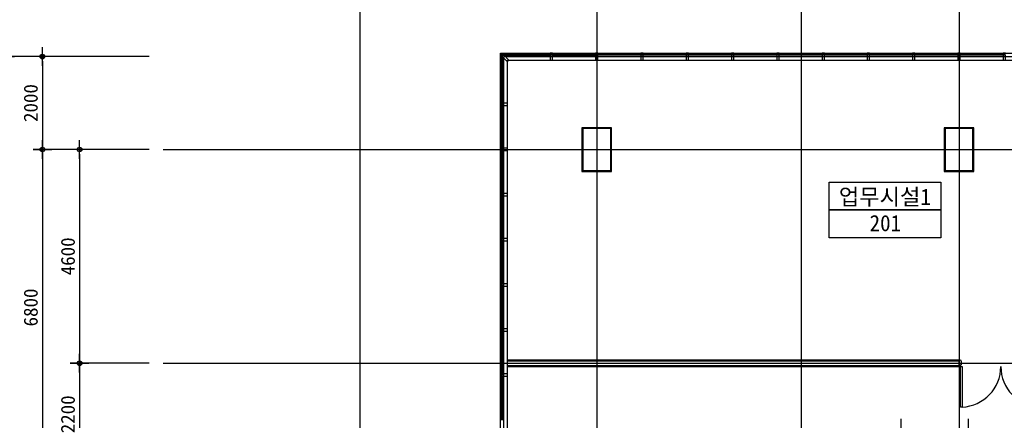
# Model space of a CAD drawing. Header units: millimetres. Extents: x 3837671 to 3921771, y -5256172 to -5196772.
# Tile 7 of 13: x 3850210 to 3871409, y -5227942 to -5219319. Entities that reach past the tile are written whole.
import ezdxf
from ezdxf.enums import TextEntityAlignment as Align

# ---------------------------------------------------------------- set-up
doc = ezdxf.new("R2010")
doc.units = ezdxf.units.MM
doc.header["$MEASUREMENT"] = 0
doc.linetypes.add('CEN', pattern=[66, 60, -2, 2, -2])
doc.layers.get('DEFPOINTS').update_dxf_attribs({"linetype": 'CONTINUOUS'})
for name, color, linetype in [('CEN', 13, 'CEN'), ('DIM', 7, 'CONTINUOUS'), ('DO', 7, 'CONTINUOUS'), ('door', 4, 'CONTINUOUS'), ('FIN', 6, 'CONTINUOUS'), ('RBO', 1, 'CONTINUOUS'), ('TE2', 2, 'CONTINUOUS'), ('WA1', 2, 'CONTINUOUS'), ('WA3', 7, 'CONTINUOUS'), ('WIN1', 4, 'CONTINUOUS'), ('WIN2', 9, 'CONTINUOUS')]:
    doc.layers.add(name, color=color, linetype=linetype)
doc.styles.add('HY울릉도 L', font='txt')
doc.styles.add('SDP-S', font='txt')
doc.styles.add('돋움체', font='txt')
doc.dimstyles.new('SMDI-3', dxfattribs={"dimtxt": 3, "dimasz": 1, "dimexe": 2, "dimexo": 3, "dimgap": 1, "dimtad": 1, "dimdsep": 46, "dimtxsty": 'HY울릉도 L', "dimblk": 'Z_DOT', "dimcen": 2.5, "dimdle": 1.5, "dimclrd": 1, "dimclre": 1, "dimclrt": 2, "dimadec": 0, "dimazin": 0, "dimtfac": 1, "dimtix": 1, "dimtmove": 2, "dimatfit": 3, "dimldrblk": 'Z_DOT', "dimfxl": 0, "dimtvp": 1, "dimtolj": 1, "dimtzin": 0, "dimarcsym": 0})

# ---------------------------------------------------------------- blocks, each defined once
blk = doc.blocks.new('D_1800(148)')
at = {"layer": 'DO'}
for points in [[(105219, -2071763), (105219, -2071831), (105204, -2071831), (105204, -2071871), (105174, -2071871), (105174, -2071723), (105204, -2071723), (105219, -2071763)], [(106929, -2071763), (106929, -2071831), (106944, -2071831), (106944, -2071871), (106974, -2071871), (106974, -2071723), (106944, -2071723), (106929, -2071763)]]:
    blk.add_lwpolyline(points, dxfattribs=at)
for points in [[(105204, -2071871), (105239, -2071871), (105239, -2072741), (105204, -2072741)], [(106944, -2071871), (106909, -2071871), (106909, -2072741), (106944, -2072741)]]:
    blk.add_lwpolyline(points, close=True, dxfattribs=at)
for centre, start, end in [((105204, -2071871), 272.3056, 0), ((106944, -2071871), 180, 267.6944)]:
    blk.add_arc(centre, 870, start, end, dxfattribs=at)
blk = doc.blocks.new('CW-1')
at = {"layer": 'door'}
for points in [[(704860, -1026992), (704879, -1026992), (704879, -1026980), (704829, -1026980), (704829, -1026992), (704848, -1026992)], [(704848, -1027028), (704829, -1027028), (704829, -1027130), (704879, -1027130), (704879, -1027028), (704860, -1027028)], [(704848, -1026992), (704848, -1027028)], [(704860, -1026992), (704860, -1027028)]]:
    blk.add_lwpolyline(points, dxfattribs=at)
blk = doc.blocks.new('Z_DOT')
at = {"layer": 'DIM', "color": 1, "ltscale": 3}
for p, q in [((-2, 0), (2, 0)), ((0, -2), (0, 2))]:
    blk.add_line(p, q, dxfattribs=at)
for radius in [0.5, 0.25]:
    blk.add_circle((0, 0), radius, dxfattribs=at)
blk = doc.blocks.new('*D25')
at = {"layer": 'DEFPOINTS', "color": 0, "ltscale": 3, "transparency": 16777216}
for p in [(3849899, -5220113), (3853299, -5220113), (3853299, -5243313)]:
    blk.add_point(p, dxfattribs=at)
at = {"layer": 'DIM', "color": 1, "lineweight": -2, "ltscale": 3, "transparency": 16777216}
for p, q in [((3852999, -5220113), (3849699, -5220113)), ((3849899, -5243213), (3849899, -5220213)), ((3852999, -5243313), (3849699, -5243313))]:
    blk.add_line(p, q, dxfattribs=at)
at = {"layer": 'DIM', "color": 1, "lineweight": -2, "ltscale": 3, "transparency": 16777216, "xscale": 100, "yscale": 100, "zscale": 100}
for p, rotation in [((3849899, -5220113), 90), ((3849899, -5243313), 270)]:
    blk.add_blockref('Z_DOT', p, dxfattribs=dict(at, rotation=rotation))
at = {"layer": 'DIM', "color": 2, "ltscale": 3, "transparency": 16777216, "insert": (3849649, -5231713), "char_height": 300, "attachment_point": 5, "rotation": 90, "style": 'SDP-S'}
blk.add_mtext('\\A1;23200', dxfattribs=at)
blk = doc.blocks.new('*D26')
at = {"layer": 'DEFPOINTS', "color": 0, "ltscale": 3, "transparency": 16777216}
for p in [(3853299, -5210763), (3849899, -5220113), (3853299, -5220113)]:
    blk.add_point(p, dxfattribs=at)
at = {"layer": 'DIM', "color": 1, "lineweight": -2, "ltscale": 3, "transparency": 16777216}
for p, q in [((3852999, -5210763), (3849699, -5210763)), ((3849899, -5210863), (3849899, -5220013)), ((3852999, -5220113), (3849699, -5220113))]:
    blk.add_line(p, q, dxfattribs=at)
at = {"layer": 'DIM', "color": 1, "lineweight": -2, "ltscale": 3, "transparency": 16777216, "xscale": 100, "yscale": 100, "zscale": 100}
for p, rotation in [((3849899, -5210763), 90), ((3849899, -5220113), 270)]:
    blk.add_blockref('Z_DOT', p, dxfattribs=dict(at, rotation=rotation))
at = {"layer": 'DIM', "color": 2, "ltscale": 3, "transparency": 16777216, "insert": (3849649, -5215438), "char_height": 300, "attachment_point": 5, "rotation": 90, "style": 'SDP-S'}
blk.add_mtext('\\A1;9350', dxfattribs=at)
blk = doc.blocks.new('*D27')
at = {"layer": 'DEFPOINTS', "color": 0, "ltscale": 3, "transparency": 16777216}
for p in [(3853299, -5220113), (3850699, -5222113), (3853299, -5222113)]:
    blk.add_point(p, dxfattribs=at)
at = {"layer": 'DIM', "color": 1, "lineweight": -2, "ltscale": 3, "transparency": 16777216}
for p, q in [((3852999, -5220113), (3850499, -5220113)), ((3850699, -5220213), (3850699, -5222013)), ((3852999, -5222113), (3850499, -5222113))]:
    blk.add_line(p, q, dxfattribs=at)
at = {"layer": 'DIM', "color": 1, "lineweight": -2, "ltscale": 3, "transparency": 16777216, "xscale": 100, "yscale": 100, "zscale": 100}
for p, rotation in [((3850699, -5220113), 90), ((3850699, -5222113), 270)]:
    blk.add_blockref('Z_DOT', p, dxfattribs=dict(at, rotation=rotation))
at = {"layer": 'DIM', "color": 2, "ltscale": 3, "transparency": 16777216, "insert": (3850449, -5221113), "char_height": 300, "attachment_point": 5, "rotation": 90, "style": 'SDP-S'}
blk.add_mtext('\\A1;2000', dxfattribs=at)
blk = doc.blocks.new('*D28')
at = {"layer": 'DEFPOINTS', "color": 0, "ltscale": 3, "transparency": 16777216}
for p in [(3853299, -5222113), (3850699, -5228913), (3853299, -5228913)]:
    blk.add_point(p, dxfattribs=at)
at = {"layer": 'DIM', "color": 1, "lineweight": -2, "ltscale": 3, "transparency": 16777216}
for p, q in [((3852999, -5222113), (3850499, -5222113)), ((3850699, -5222213), (3850699, -5228813)), ((3852999, -5228913), (3850499, -5228913))]:
    blk.add_line(p, q, dxfattribs=at)
at = {"layer": 'DIM', "color": 1, "lineweight": -2, "ltscale": 3, "transparency": 16777216, "xscale": 100, "yscale": 100, "zscale": 100}
for p, rotation in [((3850699, -5222113), 90), ((3850699, -5228913), 270)]:
    blk.add_blockref('Z_DOT', p, dxfattribs=dict(at, rotation=rotation))
at = {"layer": 'DIM', "color": 2, "ltscale": 3, "transparency": 16777216, "insert": (3850449, -5225513), "char_height": 300, "attachment_point": 5, "rotation": 90, "style": 'SDP-S'}
blk.add_mtext('\\A1;6800', dxfattribs=at)
blk = doc.blocks.new('*D32')
at = {"layer": 'DEFPOINTS', "color": 0, "ltscale": 3, "transparency": 16777216}
for p in [(3853299, -5222113), (3851499, -5226713), (3853299, -5226713)]:
    blk.add_point(p, dxfattribs=at)
at = {"layer": 'DIM', "color": 1, "lineweight": -2, "ltscale": 3, "transparency": 16777216}
for p, q in [((3852999, -5222113), (3851299, -5222113)), ((3851499, -5222213), (3851499, -5226613)), ((3852999, -5226713), (3851299, -5226713))]:
    blk.add_line(p, q, dxfattribs=at)
at = {"layer": 'DIM', "color": 1, "lineweight": -2, "ltscale": 3, "transparency": 16777216, "xscale": 100, "yscale": 100, "zscale": 100}
for p, rotation in [((3851499, -5222113), 90), ((3851499, -5226713), 270)]:
    blk.add_blockref('Z_DOT', p, dxfattribs=dict(at, rotation=rotation))
at = {"layer": 'DIM', "color": 2, "ltscale": 3, "transparency": 16777216, "insert": (3851249, -5224413), "char_height": 300, "attachment_point": 5, "rotation": 90, "style": 'SDP-S'}
blk.add_mtext('\\A1;4600', dxfattribs=at)
blk = doc.blocks.new('*D33')
at = {"layer": 'DEFPOINTS', "color": 0, "ltscale": 3, "transparency": 16777216}
for p in [(3853299, -5226713), (3851499, -5228913), (3853299, -5228913)]:
    blk.add_point(p, dxfattribs=at)
at = {"layer": 'DIM', "color": 1, "lineweight": -2, "ltscale": 3, "transparency": 16777216}
for p, q in [((3852999, -5226713), (3851299, -5226713)), ((3851499, -5226813), (3851499, -5228813)), ((3852999, -5228913), (3851299, -5228913))]:
    blk.add_line(p, q, dxfattribs=at)
at = {"layer": 'DIM', "color": 1, "lineweight": -2, "ltscale": 3, "transparency": 16777216, "xscale": 100, "yscale": 100, "zscale": 100}
for p, rotation in [((3851499, -5226713), 90), ((3851499, -5228913), 270)]:
    blk.add_blockref('Z_DOT', p, dxfattribs=dict(at, rotation=rotation))
at = {"layer": 'DIM', "color": 2, "ltscale": 3, "transparency": 16777216, "insert": (3851249, -5227813), "char_height": 300, "attachment_point": 5, "rotation": 90, "style": 'SDP-S'}
blk.add_mtext('\\A1;2200', dxfattribs=at)

msp = doc.modelspace()

# ---------------------------------------------------------------- linework, layer by layer
at = {"layer": 'CEN'}
for p, q in [((3857534.289, -5205977.477), (3857534.289, -5250325.917)), ((3862634.289, -5205977.477), (3862634.289, -5250325.917)), ((3867034.289, -5205977.477), (3867034.289, -5250325.917)), ((3870434.289, -5205977.477), (3870434.289, -5250325.917)), ((3853298.874, -5222112.953), (3904157.54, -5222112.953)), ((3853298.874, -5226712.953), (3904157.54, -5226712.953)), ((3869184.289, -5227912.953), (3869184.289, -5235512.953)), ((3870634.289, -5227912.953), (3870634.289, -5235512.953))]:
    msp.add_line(p, q, dxfattribs=at)
at = {"layer": 'FIN', "ltscale": 1000}
for p, q in [((3860709.289, -5226774.953), (3870434.289, -5226774.953)), ((3860709.289, -5226786.953), (3870434.289, -5226786.953))]:
    msp.add_line(p, q, dxfattribs=at)
for points in [[(3862314.289, -5222582.953), (3862954.289, -5222582.953), (3862954.289, -5221642.953), (3862314.289, -5221642.953)], [(3870114.289, -5222582.953), (3870754.289, -5222582.953), (3870754.289, -5221642.953), (3870114.289, -5221642.953)]]:
    msp.add_lwpolyline(points, close=True, dxfattribs=at)
for points in [[(3860709.289, -5226638.953), (3870434.289, -5226638.953)], [(3860709.289, -5226650.953), (3870434.289, -5226650.953)]]:
    msp.add_lwpolyline(points, dxfattribs=at)
at = {"layer": 'RBO'}
for points in [[(3867641.766, -5223413.453), (3867641.766, -5222813.453), (3870041.766, -5222813.453), (3870041.766, -5223413.453)], [(3867641.766, -5224013.453), (3867641.766, -5223413.453), (3870041.766, -5223413.453), (3870041.766, -5224013.453)]]:
    msp.add_lwpolyline(points, close=True, dxfattribs=at)
at = {"layer": 'WA1'}
for points in [[(3862334.289, -5222562.953), (3862934.289, -5222562.953), (3862934.289, -5221662.953), (3862334.289, -5221662.953)], [(3870134.289, -5222562.953), (3870734.289, -5222562.953), (3870734.289, -5221662.953), (3870134.289, -5221662.953)]]:
    msp.add_lwpolyline(points, close=True, dxfattribs=at)
at = {"layer": 'WA3', "ltscale": 1000}
for p, q in [((3860709.289, -5226662.953), (3870434.289, -5226662.953)), ((3860709.289, -5226762.953), (3870434.289, -5226762.953))]:
    msp.add_line(p, q, dxfattribs=at)
at = {"layer": 'WIN1', "ltscale": 1000}
for p, q in [((3860571.289, -5220085.308), (3860571.292, -5221135.524)), ((3861653.289, -5220049.953), (3860579.775, -5220049.953)), ((3860589.292, -5221135.524), (3860589.289, -5220076.438)), ((3860597.775, -5220067.953), (3861653.289, -5220067.953)), ((3860607.292, -5221135.524), (3860607.289, -5220121.308)), ((3860615.775, -5220085.953), (3861653.289, -5220085.953)), ((3862628.289, -5220049.953), (3861665.289, -5220049.953)), ((3861665.289, -5220067.953), (3862628.289, -5220067.953)), ((3861665.289, -5220085.953), (3862628.289, -5220085.953)), ((3862640.289, -5220049.953), (3863603.289, -5220049.953)), ((3863603.289, -5220067.953), (3862640.289, -5220067.953)), ((3863603.289, -5220085.953), (3862640.289, -5220085.953)), ((3863615.289, -5220049.953), (3864578.289, -5220049.953)), ((3864578.289, -5220067.953), (3863615.289, -5220067.953)), ((3864578.289, -5220085.953), (3863615.289, -5220085.953)), ((3864590.289, -5220049.953), (3865553.289, -5220049.953)), ((3865553.289, -5220067.953), (3864590.289, -5220067.953)), ((3865553.289, -5220085.953), (3864590.289, -5220085.953)), ((3865565.289, -5220049.953), (3866528.289, -5220049.953)), ((3866528.289, -5220067.953), (3865565.289, -5220067.953)), ((3866528.289, -5220085.953), (3865565.289, -5220085.953)), ((3866540.289, -5220049.953), (3867503.289, -5220049.953)), ((3867503.289, -5220067.953), (3866540.289, -5220067.953)), ((3867503.289, -5220085.953), (3866540.289, -5220085.953)), ((3867515.289, -5220049.953), (3868478.289, -5220049.953)), ((3868478.289, -5220067.953), (3867515.289, -5220067.953)), ((3868478.289, -5220085.953), (3867515.289, -5220085.953)), ((3868490.289, -5220049.953), (3869453.289, -5220049.953)), ((3869453.289, -5220067.953), (3868490.289, -5220067.953)), ((3869453.289, -5220085.953), (3868490.289, -5220085.953)), ((3869465.289, -5220049.953), (3870428.289, -5220049.953)), ((3870428.289, -5220067.953), (3869465.289, -5220067.953)), ((3870428.289, -5220085.953), (3869465.289, -5220085.953)), ((3870440.289, -5220049.953), (3871403.289, -5220049.953)), ((3871403.289, -5220067.953), (3870440.289, -5220067.953)), ((3871403.289, -5220085.953), (3870440.289, -5220085.953)), ((3860571.289, -5221147.524), (3860571.292, -5222106.953)), ((3860589.292, -5222106.953), (3860589.289, -5221147.524)), ((3860607.292, -5222106.953), (3860607.289, -5221147.524)), ((3860571.289, -5222118.953), (3860571.292, -5223078.381)), ((3860589.292, -5223078.381), (3860589.289, -5222118.953)), ((3860607.292, -5223078.381), (3860607.289, -5222118.953)), ((3860571.289, -5223090.381), (3860571.292, -5224049.81)), ((3860589.292, -5224049.81), (3860589.289, -5223090.381)), ((3860607.292, -5224049.81), (3860607.289, -5223090.381)), ((3860571.289, -5224061.81), (3860571.292, -5225021.239)), ((3860589.292, -5225021.238), (3860589.289, -5224061.81)), ((3860607.292, -5225021.238), (3860607.289, -5224061.81)), ((3860571.289, -5225033.239), (3860571.292, -5225992.667)), ((3860589.292, -5225992.667), (3860589.289, -5225033.238)), ((3860607.292, -5225992.667), (3860607.289, -5225033.238)), ((3860571.289, -5226004.667), (3860571.292, -5226964.096)), ((3860589.292, -5226964.096), (3860589.289, -5226004.667)), ((3860607.292, -5226964.096), (3860607.289, -5226004.667)), ((3860571.289, -5226976.096), (3860571.292, -5227935.524)), ((3860589.292, -5227935.524), (3860589.289, -5226976.096)), ((3860607.292, -5227935.524), (3860607.289, -5226976.096))]:
    msp.add_line(p, q, dxfattribs=at)
msp.add_lwpolyline([(3860559.289, -5220073.308), (3860559.289, -5220037.953), (3860594.645, -5220037.953), (3860606.645, -5220049.953), (3860579.775, -5220049.953), (3860615.775, -5220085.953), (3860642.645, -5220085.953), (3860744.645, -5220187.953), (3860709.289, -5220187.953), (3860709.289, -5220223.308), (3860607.289, -5220121.308), (3860607.289, -5220094.438), (3860571.289, -5220058.438), (3860571.289, -5220085.308), (3860559.289, -5220073.308)], dxfattribs=at)
at = {"layer": 'WIN2', "ltscale": 1000}
for points in [[(3860559.289, -5220037.953), (3895909.289, -5220037.953), (3895909.289, -5243387.953), (3860559.289, -5243387.953)], [(3860634.289, -5220112.953), (3895834.289, -5220112.953), (3895834.289, -5243312.953), (3860634.289, -5243312.953)], [(3860709.289, -5220187.953), (3895759.289, -5220187.953), (3895759.289, -5243237.953), (3860709.289, -5243237.953)]]:
    msp.add_lwpolyline(points, close=True, dxfattribs=at)

# ---------------------------------------------------------------- block references
at = {"layer": 'DO'}
msp.add_blockref('D_1800(148)', (3765260.283, -3154915.644), dxfattribs=at)
at = {"layer": 'WIN1'}
for p in [(3156805.727, -4193057.805), (3157780.727, -4193057.805), (3158755.727, -4193057.805), (3159730.727, -4193057.805), (3160705.727, -4193057.805), (3161680.727, -4193057.805), (3162655.727, -4193057.805), (3163630.727, -4193057.805), (3164605.727, -4193057.805), (3165580.727, -4193057.805), (3166555.727, -4193057.805)]:
    msp.add_blockref('CW-1', p, dxfattribs=at)
at = {"layer": 'WIN1', "rotation": 89.99999999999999}
for p in [(2833579.142, -5925995.086), (2833579.142, -5926966.515), (2833579.142, -5927937.943), (2833579.142, -5928909.372), (2833579.142, -5929880.801), (2833579.142, -5930852.229), (2833579.142, -5931823.658)]:
    msp.add_blockref('CW-1', p, dxfattribs=at)

# ---------------------------------------------------------------- texts
at = {"layer": 'TE2', "style": '돋움체'}
for s, p in [('업무시설1', (3868837.635, -5223127.289)), ('201', (3868848.058, -5223699.931))]:
    msp.add_text(s, height=350, dxfattribs=at).set_placement(p, align=Align.MIDDLE)

# ---------------------------------------------------------------- dimensions: what is measured, and where the dimension line sits
at = {"layer": 'DIM', "ltscale": 3}
for base, p1, p2, picture, middle in [((3849898.874, -5220112.953), (3853298.874, -5210762.953), (3853298.874, -5220112.953), '*D26', (3849648.67, -5215437.953)), ((3849898.874, -5220112.953), (3853298.874, -5243312.953), (3853298.874, -5220112.953), '*D25', (3849648.67, -5231712.953)), ((3850698.874, -5222112.953), (3853298.874, -5220112.953), (3853298.874, -5222112.953), '*D27', (3850448.67, -5221112.953)), ((3850698.874, -5228912.953), (3853298.874, -5222112.953), (3853298.874, -5228912.953), '*D28', (3850448.67, -5225512.953)), ((3851498.916, -5226712.953), (3853298.874, -5222112.953), (3853298.874, -5226712.953), '*D32', (3851248.712, -5224412.953)), ((3851498.916, -5228912.953), (3853298.874, -5226712.953), (3853298.874, -5228912.953), '*D33', (3851248.712, -5227812.953))]:
    dim = msp.add_linear_dim(base=base, p1=p1, p2=p2, angle=90, dimstyle='SMDI-3', override={"dimscale": 100, "dimtxsty": 'SDP-S'}, dxfattribs=at)
    dim.commit()
    dim.dimension.update_dxf_attribs({"geometry": picture, "text_midpoint": middle})

doc.saveas('drawing.dxf')
